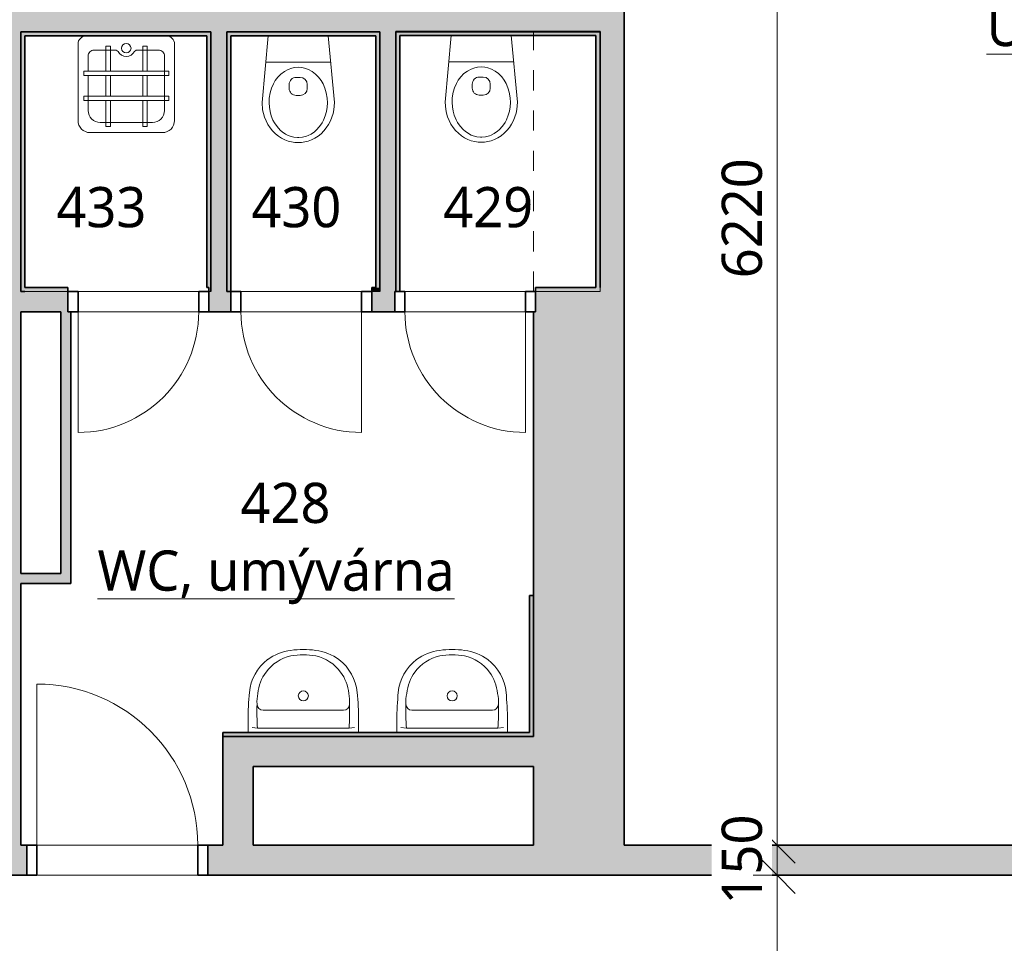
# Model space of a CAD drawing. Header units: metres. Extents: x -1.7 to 41.6, y -3.7 to 18.4.
# Tile 12 of 16: x 26.2 to 31.1, y 7.3 to 11.9. Entities that reach past the tile are written whole.
import ezdxf

# ---------------------------------------------------------------- set-up
doc = ezdxf.new("R2010")
doc.units = ezdxf.units.M
doc.linetypes.add('AV - Cerch_ 1 tecka 4mm', pattern=[0.006, 0.004, -0.001, 0, -0.001])
doc.layers.add('AV-KOTY', color=5, linetype='Continuous', lineweight=13, true_color=0x0000ff)
doc.layers.add('AV-MISTNOSTI', color=5, linetype='Continuous', lineweight=5, true_color=0x0000ff)
for name, color, linetype, lineweight in [('AV-KOTY-100', 7, 'Continuous', 5), ('AV-SRAFY', 7, 'Continuous', 35), ('AV-STAVBA', 7, 'Continuous', 18), ('AV-VYBAVENI', 7, 'Continuous', 18)]:
    doc.layers.add(name, color=color, linetype=linetype, lineweight=lineweight)
doc.styles.add('Trebuchet MS', font='trebuc.ttf', dxfattribs={"height": 0.2})
doc.styles.add('Trebuchet MS_B', font='trebuc.ttf', dxfattribs={"height": 0.2})
doc.dimstyles.new('2_mm_-_O_-_Blue_-_mm_-_zaokrouhlena', dxfattribs={"dimscale": 0.3048, "dimtxt": 0.20619, "dimasz": 0.590551, "dimexe": 0.393701, "dimexo": 0.0625, "dimgap": 0.065617, "dimtad": 1, "dimdec": 0, "dimlfac": 1000, "dimrnd": 10, "dimzin": 0, "dimdsep": 46, "dimtxsty": 'Trebuchet MS', "dimblk1": 'OBLIQUE', "dimblk2": 'OBLIQUE', "dimsah": 1, "dimcen": 0.09, "dimazin": 0, "dimtfac": 1, "dimtdec": 4, "dimtix": 1, "dimtmove": 0, "dimatfit": 3, "dimfxl": 0.984252, "dimfxlon": 1, "dimtvp": 1, "dimtfill": 1, "dimtolj": 1, "dimtzin": 0, "dimarcsym": 2})

# ---------------------------------------------------------------- blocks, each defined once
blk = doc.blocks.new('DO_1-L_Ocel_ - 600x1970_100-934388-4NP')
at = {"layer": 'AV-STAVBA'}
for p, q in [((0.3, 0.65), (0.3, 0.05)), ((-0.3, 0.05), (0.3, 0.05)), ((-0.3, -0.05), (0.3, -0.05))]:
    blk.add_line(p, q, dxfattribs=at)
at = {"layer": 'AV-STAVBA', "linetype": 'AV - Cerch_ 1 tecka 4mm'}
for p, q in [((-0.35, 0.05), (0.35, 0.05)), ((-0.3, 0.05), (0.3, 0.05)), ((-0.35, -0.05), (0.35, -0.05)), ((-0.3, -0.05), (0.3, -0.05))]:
    blk.add_line(p, q, dxfattribs=at)
at = {"layer": 'AV-STAVBA', "lineweight": 35}
for p, q in [((-0.3, 0.05), (-0.35, 0.05)), ((-0.35, 0.05), (-0.35, -0.05)), ((-0.3, -0.05), (-0.3, 0.05)), ((0.35, 0.05), (0.3, 0.05)), ((0.3, 0.05), (0.3, -0.05)), ((0.35, -0.05), (0.35, 0.05)), ((-0.35, -0.05), (-0.3, -0.05)), ((0.3, -0.05), (0.35, -0.05))]:
    blk.add_line(p, q, dxfattribs=at)
at = {"layer": 'AV-STAVBA'}
blk.add_arc((0.3, 0.05), 0.6, 90, 180, dxfattribs=at)
blk = doc.blocks.new('DO_1-P_Ocel_ - 600x1970_100-934197-4NP')
at = {"layer": 'AV-STAVBA'}
for p, q in [((-0.3, 0.65), (-0.3, 0.05)), ((-0.3, 0.05), (0.3, 0.05)), ((-0.3, -0.05), (0.3, -0.05))]:
    blk.add_line(p, q, dxfattribs=at)
at = {"layer": 'AV-STAVBA', "linetype": 'AV - Cerch_ 1 tecka 4mm'}
for p, q in [((-0.35, 0.05), (0.35, 0.05)), ((-0.3, 0.05), (0.3, 0.05)), ((-0.35, -0.05), (0.35, -0.05)), ((-0.3, -0.05), (0.3, -0.05))]:
    blk.add_line(p, q, dxfattribs=at)
at = {"layer": 'AV-STAVBA', "lineweight": 35}
for p, q in [((-0.3, 0.05), (-0.35, 0.05)), ((-0.35, 0.05), (-0.35, -0.05)), ((-0.3, -0.05), (-0.3, 0.05)), ((0.35, 0.05), (0.3, 0.05)), ((0.3, 0.05), (0.3, -0.05)), ((0.35, -0.05), (0.35, 0.05)), ((-0.35, -0.05), (-0.3, -0.05)), ((0.3, -0.05), (0.35, -0.05))]:
    blk.add_line(p, q, dxfattribs=at)
at = {"layer": 'AV-STAVBA'}
blk.add_arc((-0.3, 0.05), 0.6, 0, 90, dxfattribs=at)
blk = doc.blocks.new('DO_1-P_Ocel_ - 800x1970_150-917843-4NP')
at = {"layer": 'AV-STAVBA'}
for p, q in [((-0.4, 0.875), (-0.4, 0.075)), ((-0.4, 0.075), (0.4, 0.075)), ((-0.4, -0.075), (0.4, -0.075))]:
    blk.add_line(p, q, dxfattribs=at)
at = {"layer": 'AV-STAVBA', "linetype": 'AV - Cerch_ 1 tecka 4mm'}
for p, q in [((-0.45, 0.075), (0.45, 0.075)), ((-0.4, 0.075), (0.4, 0.075)), ((-0.45, -0.075), (0.45, -0.075)), ((-0.4, -0.075), (0.4, -0.075))]:
    blk.add_line(p, q, dxfattribs=at)
at = {"layer": 'AV-STAVBA', "lineweight": 35}
for p, q in [((-0.4, 0.075), (-0.45, 0.075)), ((-0.45, 0.075), (-0.45, -0.075)), ((-0.4, -0.075), (-0.4, 0.075)), ((0.45, 0.075), (0.4, 0.075)), ((0.4, 0.075), (0.4, -0.075)), ((0.45, -0.075), (0.45, 0.075)), ((-0.45, -0.075), (-0.4, -0.075)), ((0.4, -0.075), (0.45, -0.075))]:
    blk.add_line(p, q, dxfattribs=at)
at = {"layer": 'AV-STAVBA'}
blk.add_arc((-0.4, 0.075), 0.8, 0, 90, dxfattribs=at)
blk = doc.blocks.new('GM_Nika_obdélníková - 1290x3100-1426547-4NP')
at = {"layer": 'AV-STAVBA', "linetype": 'AV - Cerch_ 1 tecka 4mm'}
blk.add_line((-0.645, 0.225), (0.645, 0.225), dxfattribs=at)
blk = doc.blocks.new('Koncepční umyvadlo - 550x400-1470811-4NP')
at = {"layer": 'AV-VYBAVENI'}
for p, q in [((-0.075, 0.12), (0.125, 0.12)), ((0.125, 0.12), (0.325, 0.12)), ((-0.15, 0.0696), (-0.15, 0.01)), ((0.4, 0.01), (0.4, 0.0696)), ((-0.13, 0.0342), (-0.1027, 0.03)), ((-0.1027, 0.03), (0.3527, 0.03)), ((0.3527, 0.03), (0.38, 0.0342))]:
    blk.add_line(p, q, dxfattribs=at)
blk.add_circle((0.125, 0.191), 0.025, dxfattribs=at)
for centre, radius, start, end in [((0.087, 0.1893), 0.2291, 95.9722, 127.4241), ((0.125, 0.0213), 0.4007, 81.122, 98.878), ((0.125, -0.0054), 0.4007, 81.122, 98.878), ((0.163, 0.1893), 0.2291, 52.5759, 84.0278), ((0.0863, 0.1873), 0.2303, 126.9872, 174.6397), ((0.1108, 0.183), 0.2128, 102.9464, 143.5152), ((0.1392, 0.183), 0.2128, 36.4848, 77.0536), ((0.1637, 0.1873), 0.2303, 5.3603, 53.0128), ((0.1142, 0.1817), 0.2163, 143.7612, 174.2094), ((0.1358, 0.1817), 0.2163, 5.7906, 36.2388), ((1.3731, 0.0627), 1.5231, 174.4928, 179.7382), ((0.092, 0.1621), 0.1973, 167.8887, 183.5287), ((0.158, 0.1621), 0.1973, 356.4713, 12.1113), ((-1.1231, 0.0627), 1.5231, 0.2618, 5.5072), ((1.2179, 0.1148), 1.3234, 178.4771, 183.6753), ((-0.075, 0.15), 0.03, 180, 270), ((0.325, 0.15), 0.03, 270, 360), ((-0.9659, 0.1148), 1.3213, 356.3208, 1.5269)]:
    blk.add_arc(centre, radius, start, end, dxfattribs=at)
blk = doc.blocks.new('Koncepční Výlevka - 480x480-1479807-4NP')
at = {"layer": 'AV-VYBAVENI'}
for p, q in [((-0.055, 0.49), (0.3052, 0.49)), ((0.0209, 0.4593), (0.0436, 0.4593)), ((0.0209, 0.33), (0.0209, 0.4593)), ((0.0436, 0.4593), (0.0436, 0.33)), ((0.2043, 0.4593), (0.2271, 0.4593)), ((0.2043, 0.33), (0.2043, 0.4593)), ((0.2271, 0.4593), (0.2271, 0.33)), ((-0.115, 0.05), (-0.115, 0.4302)), ((-0.005, 0.44), (0.2552, 0.44)), ((0.365, 0.43), (0.365, 0.0502)), ((-0.065, 0.11), (-0.065, 0.3801)), ((0.315, 0.3801), (0.315, 0.2064)), ((-0.0872, 0.33), (0.3365, 0.33)), ((-0.0872, 0.3087), (-0.0872, 0.33)), ((0.3365, 0.3087), (-0.0872, 0.3087)), ((0.0209, 0.2064), (0.0209, 0.3087)), ((0.0436, 0.3087), (0.0436, 0.2064)), ((0.2043, 0.2064), (0.2043, 0.3087)), ((0.2271, 0.3087), (0.2271, 0.2064)), ((0.3365, 0.33), (0.3365, 0.3087)), ((-0.0872, 0.2064), (0.3365, 0.2064)), ((-0.0872, 0.1851), (-0.0872, 0.2064)), ((0.3365, 0.2064), (0.3365, 0.1851)), ((0.3365, 0.1851), (-0.0872, 0.1851)), ((0.0209, 0.0601), (0.0209, 0.1851)), ((0.0436, 0.1851), (0.0436, 0.0601)), ((0.2043, 0.0601), (0.2043, 0.1851)), ((0.2271, 0.1851), (0.2271, 0.0601)), ((0.315, 0.1851), (0.315, 0.1101)), ((-0.035, 0.08), (0.0752, 0.08)), ((0.0436, 0.0601), (0.0209, 0.0601)), ((0.0752, 0.08), (0.0846, 0.0864)), ((0.1654, 0.0864), (0.1748, 0.08)), ((0.1748, 0.08), (0.285, 0.08)), ((0.2271, 0.0601), (0.2043, 0.0601))]:
    blk.add_line(p, q, dxfattribs=at)
blk.add_circle((0.125, 0.0707), 0.0234, dxfattribs=at)
for centre, radius, start, end in [((-0.055, 0.43), 0.06, 90, 179.8089), ((0.305, 0.43), 0.06, 0, 89.814), ((-0.005, 0.38), 0.06, 90, 179.8704), ((0.255, 0.38), 0.06, 0.0969, 89.8146), ((-0.035, 0.11), 0.03, 180, 270.0785), ((0.125, 0.0659), 0.0453, 26.8261, 153.1739), ((0.285, 0.11), 0.03, 270, 0.1474), ((-0.075, 0.05), 0.04, 180, 270), ((0.325, 0.05), 0.04, 270, 0.2341)]:
    blk.add_arc(centre, radius, start, end, dxfattribs=at)
blk = doc.blocks.new('Koncepční WC - WC NADRZ-1470814-4NP')
at = {"layer": 'AV-VYBAVENI', "lineweight": 13}
for p, q in [((0.1042, 0.5392), (0.0876, 0.5367)), ((0.1203, 0.54), (0.1042, 0.5392)), ((0.1365, 0.5392), (0.1203, 0.54)), ((0.1531, 0.5367), (0.1365, 0.5392)), ((0.0069, 0.4953), (-0.007, 0.4814)), ((0.0218, 0.5074), (0.0069, 0.4953)), ((0.0377, 0.5177), (0.0218, 0.5074)), ((0.0541, 0.526), (0.0377, 0.5177)), ((0.0564, 0.4971), (0.0398, 0.4856)), ((0.0708, 0.5323), (0.0541, 0.526)), ((0.0707, 0.5044), (0.0564, 0.4971)), ((0.0799, 0.5081), (0.0707, 0.5044)), ((0.0876, 0.5367), (0.0708, 0.5323)), ((0.0987, 0.513), (0.0799, 0.5081)), ((0.117, 0.515), (0.0987, 0.513)), ((0.1203, 0.515), (0.117, 0.515)), ((0.1237, 0.515), (0.1203, 0.515)), ((0.142, 0.513), (0.1237, 0.515)), ((0.1607, 0.5081), (0.142, 0.513)), ((0.1699, 0.5323), (0.1531, 0.5367)), ((0.1699, 0.5044), (0.1607, 0.5081)), ((0.1866, 0.526), (0.1699, 0.5323)), ((0.1842, 0.4971), (0.1699, 0.5044)), ((0.2008, 0.4856), (0.1842, 0.4971)), ((0.203, 0.5177), (0.1866, 0.526)), ((0.2188, 0.5074), (0.203, 0.5177)), ((0.2338, 0.4953), (0.2188, 0.5074)), ((0.2476, 0.4814), (0.2338, 0.4953)), ((-0.0303, 0.4494), (-0.0396, 0.4319)), ((-0.0194, 0.4661), (-0.0303, 0.4494)), ((-0.007, 0.4814), (-0.0194, 0.4661)), ((0.0018, 0.4409), (-0.0051, 0.4278)), ((0.0148, 0.4601), (0.0018, 0.4409)), ((0.0314, 0.4782), (0.0148, 0.4601)), ((0.0398, 0.4856), (0.0314, 0.4782)), ((0.2093, 0.4782), (0.2008, 0.4856)), ((0.2258, 0.4601), (0.2093, 0.4782)), ((0.2388, 0.4409), (0.2258, 0.4601)), ((0.2458, 0.4278), (0.2388, 0.4409)), ((0.2601, 0.4661), (0.2476, 0.4814)), ((0.271, 0.4494), (0.2601, 0.4661)), ((0.2802, 0.4319), (0.271, 0.4494)), ((-0.0527, 0.395), (-0.0567, 0.3764)), ((-0.047, 0.4136), (-0.0527, 0.395)), ((-0.0396, 0.4319), (-0.047, 0.4136)), ((-0.0139, 0.4061), (-0.0197, 0.3855)), ((-0.0051, 0.4278), (-0.0139, 0.4061)), ((0.2546, 0.4061), (0.2458, 0.4278)), ((0.2603, 0.3855), (0.2546, 0.4061)), ((0.2877, 0.4136), (0.2802, 0.4319)), ((0.2934, 0.395), (0.2877, 0.4136)), ((0.2973, 0.3764), (0.2934, 0.395)), ((-0.0567, 0.3764), (-0.0597, 0.34)), ((-0.0233, 0.3644), (-0.0247, 0.342)), ((-0.0197, 0.3855), (-0.0233, 0.3644)), ((0.2639, 0.3644), (0.2603, 0.3855)), ((0.2653, 0.342), (0.2639, 0.3644)), ((0.3003, 0.34), (0.2973, 0.3764)), ((-0.0597, 0.34), (-0.0288, 0.01)), ((-0.0247, 0.342), (-0.0237, 0.3197)), ((-0.0237, 0.3197), (-0.019, 0.2916)), ((0.1103, 0.3054), (0.1203, 0.3054)), ((0.1203, 0.3054), (0.1303, 0.3054)), ((0.2597, 0.2916), (0.2644, 0.3197)), ((0.2644, 0.3197), (0.2653, 0.342)), ((0.2695, 0.01), (0.3003, 0.34)), ((-0.019, 0.2916), (-0.0125, 0.2698)), ((-0.0125, 0.2698), (-0.0032, 0.2484)), ((-0.0032, 0.2484), (0.0063, 0.2319)), ((0.0753, 0.2508), (0.0753, 0.2704)), ((0.1653, 0.2508), (0.1653, 0.2704)), ((0.2344, 0.2319), (0.2439, 0.2484)), ((0.2439, 0.2484), (0.2532, 0.2698)), ((0.2532, 0.2698), (0.2597, 0.2916)), ((0.0063, 0.2319), (0.0188, 0.2151)), ((0.0188, 0.2151), (0.0344, 0.199)), ((0.0344, 0.199), (0.0515, 0.1859)), ((0.1203, 0.2158), (0.1103, 0.2158)), ((0.1303, 0.2158), (0.1203, 0.2158)), ((0.1891, 0.1859), (0.2063, 0.199)), ((0.2063, 0.199), (0.2219, 0.2151)), ((0.2219, 0.2151), (0.2344, 0.2319)), ((0.0515, 0.1859), (0.0699, 0.1759)), ((0.0699, 0.1759), (0.0885, 0.1693)), ((0.0885, 0.1693), (0.102, 0.1664)), ((0.102, 0.1664), (0.1203, 0.165)), ((0.1203, 0.165), (0.1387, 0.1664)), ((0.1387, 0.1664), (0.1521, 0.1693)), ((0.1521, 0.1693), (0.1708, 0.1759)), ((0.1708, 0.1759), (0.1891, 0.1859)), ((-0.0409, 0.1398), (0.1203, 0.1398)), ((0.1203, 0.1398), (0.2816, 0.1398))]:
    blk.add_line(p, q, dxfattribs=at)
for centre, start, end in [((0.1103, 0.2704), 90, 180), ((0.1303, 0.2704), 360, 90), ((0.1103, 0.2508), 180, 270), ((0.1303, 0.2508), 270, 0)]:
    blk.add_arc(centre, 0.035, start, end, dxfattribs=at)
blk = doc.blocks.new('DIMBLOCK82-4NP')
at = {"layer": 'AV-KOTY-100', "color": 5, "true_color": 0x0000ff}
for p, q in [((30.0058, 14.0482), (29.9158, 14.1382)), ((30.0058, 14.0482), (29.8858, 14.0482)), ((30.0058, 14.0482), (30.0058, 7.8282)), ((30.0058, 14.0482), (30.0958, 13.9582)), ((30.0058, 14.0482), (30.3058, 14.0482)), ((30.0058, 7.8282), (29.9158, 7.9182)), ((30.0058, 7.8282), (29.8858, 7.8282)), ((30.0058, 7.8282), (30.0958, 7.7382)), ((30.0058, 7.8282), (30.3058, 7.8282))]:
    blk.add_line(p, q, dxfattribs=at)
at = {"layer": 'AV-KOTY-100', "color": 0, "insert": (29.7299, 10.6446), "char_height": 0.2, "width": 0.704541, "attachment_point": 1, "rotation": 90, "line_spacing_factor": 1.048425, "style": 'Trebuchet MS', "bg_fill": 3, "box_fill_scale": 1.25, "bg_fill_color": 256, "bg_fill_true_color": 13158600, "bg_fill_transparency": 0}
blk.add_mtext('6220', dxfattribs=at)
blk = doc.blocks.new('_Oblique')
at = {"color": 0, "linetype": 'ByBlock', "lineweight": -2}
blk.add_line((-0.5, -0.5), (0.5, 0.5), dxfattribs=at)
blk = doc.blocks.new('DIMBLOCK83-4NP')
at = {"layer": 'AV-KOTY-100', "color": 5, "true_color": 0x0000ff}
for p, q in [((30.0058, 7.8282), (29.9158, 7.9182)), ((30.0058, 7.8282), (29.8858, 7.8282)), ((30.0058, 7.8282), (30.0058, 7.6782)), ((30.0058, 7.8282), (30.0958, 7.7382)), ((30.0058, 7.8282), (30.3058, 7.8282)), ((30.0058, 7.6782), (29.9158, 7.7682)), ((30.0058, 7.6782), (29.8858, 7.6782)), ((30.0058, 7.6782), (30.0958, 7.5882)), ((30.0058, 7.6782), (30.3058, 7.6782))]:
    blk.add_line(p, q, dxfattribs=at)
at = {"layer": 'AV-KOTY-100', "color": 0, "insert": (29.7299, 7.533), "char_height": 0.2, "width": 0.528406, "attachment_point": 1, "rotation": 90, "line_spacing_factor": 1.048425, "style": 'Trebuchet MS', "bg_fill": 3, "box_fill_scale": 1.25, "bg_fill_color": 256, "bg_fill_true_color": 13158600, "bg_fill_transparency": 0}
blk.add_mtext('150', dxfattribs=at)
blk = doc.blocks.new('DIMBLOCK84-4NP')
at = {"layer": 'AV-KOTY-100', "color": 5, "true_color": 0x0000ff}
for p, q in [((30.0058, 7.6782), (29.9158, 7.7682)), ((30.0058, 7.6782), (29.8858, 7.6782)), ((30.0058, 7.6782), (30.0058, 5.7482)), ((30.0058, 7.6782), (30.0958, 7.5882)), ((30.0058, 7.6782), (30.3058, 7.6782)), ((30.0058, 5.7482), (29.9158, 5.8382)), ((30.0058, 5.7482), (29.8858, 5.7482)), ((30.0058, 5.7482), (30.0958, 5.6582)), ((30.0058, 5.7482), (30.3058, 5.7482))]:
    blk.add_line(p, q, dxfattribs=at)
at = {"layer": 'AV-KOTY-100', "color": 0, "insert": (29.7299, 6.4196), "char_height": 0.2, "width": 0.704541, "attachment_point": 1, "rotation": 90, "line_spacing_factor": 1.048425, "style": 'Trebuchet MS', "bg_fill": 3, "box_fill_scale": 1.25, "bg_fill_color": 256, "bg_fill_true_color": 13158600, "bg_fill_transparency": 0}
blk.add_mtext('1930', dxfattribs=at)

msp = doc.modelspace()

# ---------------------------------------------------------------- hatches: boundary and pattern name
at = {"layer": 'AV-SRAFY'}
for points in [[(26.2448, 7.8282), (26.2448, 13.9982), (26.1448, 13.9982), (26.1448, 7.8282)], [(28.7948, 7.8282), (29.2448, 7.8282), (29.2448, 13.1682), (28.7948, 13.1682), (28.7948, 11.8682), (29.1248, 11.8682), (29.1248, 10.5782), (28.8048, 10.5782), (28.8048, 10.4782), (28.7948, 10.4782), (28.7948, 8.2182)]]:
    msp.add_hatch(color=256, dxfattribs=at).paths.add_polyline_path(points)
at = {"layer": 'AV-SRAFY', "lineweight": 18}
for points in [[(28.2548, 11.8682), (28.7948, 11.8682), (28.7948, 11.9882), (26.2448, 11.9882), (26.2448, 11.8682), (28.2257, 11.8682)], [(26.2448, 11.8482), (27.1698, 11.8482), (27.1698, 11.8682), (26.2448, 11.8682)], [(26.2648, 10.5782), (26.2648, 11.8482), (26.2448, 11.8482), (26.2448, 10.5782)], [(27.1898, 10.5982), (27.1898, 11.8682), (27.1698, 11.8682), (27.1698, 10.5982), (27.1798, 10.5982)], [(27.1898, 10.5782), (27.2698, 10.5782), (27.2698, 11.8682), (27.1898, 11.8682), (27.1898, 11.6235)], [(27.2698, 11.8482), (28.0098, 11.8482), (28.0098, 11.8682), (27.2698, 11.8682)], [(27.2698, 10.5782), (27.2898, 10.5782), (27.2898, 11.8482), (27.2698, 11.8482), (27.2698, 11.6235)], [(28.0098, 10.5982), (28.0298, 10.5982), (28.0298, 11.8682), (28.0098, 11.8682), (28.0098, 11.6235)], [(28.1048, 10.5782), (28.1098, 10.5782), (28.1098, 11.8682), (28.0298, 11.8682), (28.0298, 10.5782)], [(28.1098, 11.8501), (29.1048, 11.8501), (29.1048, 11.8701), (28.1098, 11.8701)], [(28.1098, 10.5782), (28.1298, 10.5782), (28.1298, 11.8501), (28.1098, 11.8501), (28.1098, 11.6235)], [(29.1248, 10.5982), (29.1248, 11.8701), (29.1048, 11.8701), (29.1048, 10.5982)], [(27.9898, 10.5782), (28.0298, 10.5782), (28.0298, 10.5982), (27.9898, 10.5982)], [(29.1248, 10.5782), (29.1248, 10.5982), (28.8048, 10.5982), (28.8048, 10.5782)], [(26.4948, 9.1782), (26.4948, 10.4782), (26.4448, 10.4782), (26.4448, 9.1782)], [(26.4948, 9.1282), (26.4948, 9.1782), (26.2448, 9.1782), (26.2448, 9.1282)], [(28.7748, 8.3882), (28.7948, 8.3882), (28.7948, 9.0682), (28.7748, 9.0682)], [(28.7948, 8.3682), (28.7948, 8.3882), (27.2498, 8.3882), (27.2498, 8.3682), (28.2257, 8.3682)], [(27.3998, 7.8282), (27.3998, 8.3682), (27.2498, 8.3682), (27.2498, 7.8282)], [(28.7948, 8.2182), (28.7948, 8.3682), (27.3998, 8.3682), (27.3998, 8.2182), (28.2257, 8.2182)]]:
    msp.add_hatch(color=256, dxfattribs=at).paths.add_polyline_path(points)
h = msp.add_hatch(color=256, dxfattribs=at)
h.paths.add_polyline_path([(26.4448, 10.4782), (26.4798, 10.4782), (26.4798, 10.5782), (26.2448, 10.5782), (26.2448, 10.4782)])
h.paths.add_polyline_path([(28.1048, 10.4782), (28.1048, 10.5782), (27.9898, 10.5782), (27.9898, 10.4782)])
h.paths.add_polyline_path([(27.1798, 10.4782), (27.2898, 10.4782), (27.2898, 10.5782), (27.1798, 10.5782), (27.1798, 10.5367)])
h = msp.add_hatch(color=256, dxfattribs=at)
h.paths.add_polyline_path([(27.1898, 10.5782), (27.1898, 10.5982), (27.1798, 10.5982), (27.1798, 10.5782)])
h.paths.add_polyline_path([(26.2648, 10.5782), (26.4798, 10.5782), (26.4798, 10.5982), (26.2648, 10.5982)])
h = msp.add_hatch(color=256, dxfattribs=at)
h.paths.add_polyline_path([(39.1848, 7.6782), (39.1848, 7.8282), (35.5874, 7.8282), (35.5874, 7.6782), (39.147, 7.6782)])
h.paths.add_polyline_path([(34.4848, 7.6782), (34.6874, 7.6782), (34.6874, 7.8282), (32.8848, 7.8282), (32.8848, 7.6782), (34.1848, 7.6782)])
h.paths.add_polyline_path([(31.9848, 7.6782), (31.9848, 7.8282), (27.1748, 7.8282), (27.1748, 7.6782), (30.4099, 7.6782)])
h.paths.add_polyline_path([(26.0414, 7.6782), (26.2748, 7.6782), (26.2748, 7.8282), (24.3048, 7.8282), (24.3048, 7.6782)])
h.paths.add_polyline_path([(17.5298, 7.6782), (18.1598, 7.6782), (18.1598, 7.8282), (17.5298, 7.8282)])
h.paths.add_polyline_path([(23.4048, 7.6782), (23.4048, 7.8282), (19.7098, 7.8282), (19.7098, 7.6782), (21.6729, 7.6782)])

# ---------------------------------------------------------------- linework, layer by layer
at = {"layer": 'AV-STAVBA', "lineweight": 35}
for p, q in [((29.2448, 7.8282), (29.2448, 13.1682)), ((26.2448, 10.5782), (26.2448, 11.8682)), ((26.2448, 11.8682), (27.1898, 11.8682)), ((26.2648, 11.8482), (27.1698, 11.8482)), ((26.2648, 10.5982), (26.2648, 11.8482)), ((27.1698, 11.8482), (27.1698, 10.5982)), ((27.1898, 11.8682), (27.1898, 10.5782)), ((27.2698, 11.8682), (28.0298, 11.8682)), ((27.2698, 10.5782), (27.2698, 11.8682)), ((27.2898, 11.8482), (28.0098, 11.8482)), ((27.2898, 10.4782), (27.2898, 11.8482)), ((28.0098, 11.8482), (28.0098, 10.5982)), ((28.0298, 11.8682), (28.0298, 10.5782)), ((29.1248, 11.8701), (28.1098, 11.8701)), ((28.1098, 11.8701), (28.1098, 10.5782)), ((28.1098, 11.8682), (29.1248, 11.8682)), ((28.1298, 11.8501), (29.1048, 11.8501)), ((28.1298, 10.5782), (28.1298, 11.8501)), ((29.1048, 11.8501), (29.1048, 10.5982)), ((29.1248, 10.5982), (29.1248, 11.8701)), ((26.2648, 10.5782), (26.2448, 10.5782)), ((26.4798, 10.5982), (26.2648, 10.5982)), ((26.4798, 10.4782), (26.4798, 10.5982)), ((27.1698, 10.5982), (27.1798, 10.5982)), ((27.1798, 10.5982), (27.1798, 10.4782)), ((27.2898, 10.5782), (27.2698, 10.5782)), ((27.9898, 10.5982), (27.9898, 10.4782)), ((28.0098, 10.5982), (27.9898, 10.5982)), ((28.1048, 10.4782), (28.1048, 10.5782)), ((28.1048, 10.5782), (28.1298, 10.5782)), ((28.8048, 10.4782), (28.8048, 10.5982)), ((29.1048, 10.5982), (28.8048, 10.5982)), ((26.2448, 9.1782), (26.2448, 10.4782)), ((26.2448, 10.4782), (26.4448, 10.4782)), ((26.4448, 10.4782), (26.4448, 9.1782)), ((26.4948, 10.4782), (26.4798, 10.4782)), ((26.4948, 9.1282), (26.4948, 10.4782)), ((27.1798, 10.4782), (27.2898, 10.4782)), ((27.9898, 10.4782), (28.1048, 10.4782)), ((28.7948, 10.4782), (28.8048, 10.4782)), ((28.7948, 8.3682), (28.7948, 10.4782)), ((26.4448, 9.1782), (26.2448, 9.1782)), ((26.2448, 7.8282), (26.2448, 9.1282)), ((26.2448, 9.1282), (26.4948, 9.1282)), ((28.7948, 9.0682), (28.7748, 9.0682)), ((28.7748, 9.0682), (28.7748, 8.3882)), ((27.2498, 8.3882), (27.2498, 7.8282)), ((28.7748, 8.3882), (27.2498, 8.3882)), ((28.7948, 8.3682), (27.2498, 8.3682)), ((27.3998, 7.8282), (27.3998, 8.2182)), ((27.3998, 8.2182), (28.7948, 8.2182)), ((28.7948, 8.2182), (28.7948, 7.8282)), ((26.2748, 7.8282), (26.2448, 7.8282)), ((26.2748, 7.6782), (26.2748, 7.8282)), ((27.2498, 7.8282), (27.1748, 7.8282)), ((27.1748, 7.8282), (27.1748, 7.6782)), ((28.7948, 7.8282), (27.3998, 7.8282)), ((31.3048, 7.8282), (29.2448, 7.8282)), ((24.3048, 7.6782), (26.2748, 7.6782)), ((27.1748, 7.6782), (31.9848, 7.6782))]:
    msp.add_line(p, q, dxfattribs=at)
at = {"layer": 'AV-STAVBA'}
for p, q in [((26.4798, 10.5782), (26.2648, 10.5782)), ((26.5298, 10.5782), (27.1298, 10.5782)), ((27.1898, 10.5782), (27.1798, 10.5782)), ((27.3398, 10.5782), (27.9398, 10.5782)), ((28.0298, 10.5782), (27.9898, 10.5782)), ((28.1548, 10.5782), (28.7548, 10.5782)), ((29.1248, 10.5782), (28.8048, 10.5782)), ((29.1248, 10.5982), (29.1248, 10.5782)), ((27.1298, 10.4782), (26.5298, 10.4782)), ((27.9398, 10.4782), (27.3398, 10.4782)), ((28.7548, 10.4782), (28.1548, 10.4782)), ((26.3248, 7.8282), (27.1248, 7.8282)), ((27.1248, 7.6782), (26.3248, 7.6782))]:
    msp.add_line(p, q, dxfattribs=at)

# ---------------------------------------------------------------- block references
for name, p, rotation in [('GM_Nika_obdélníková - 1290x3100-1426547-4NP', (29.0198, 11.2232), 89.99999999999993), ('DO_1-L_Ocel_ - 600x1970_100-934388-4NP', (26.8298, 10.5282), 180), ('DO_1-P_Ocel_ - 600x1970_100-934197-4NP', (27.6398, 10.5282), 180), ('DO_1-P_Ocel_ - 600x1970_100-934197-4NP', (28.4548, 10.5282), 180)]:
    msp.add_blockref(name, p, dxfattribs=dict(at, rotation=rotation))
msp.add_blockref('DO_1-P_Ocel_ - 800x1970_150-917843-4NP', (26.7248, 7.7532), dxfattribs=at)
at = {"layer": 'AV-VYBAVENI', "rotation": 180}
for name, p in [('Koncepční Výlevka - 480x480-1479807-4NP', (26.8948, 11.8582)), ('Koncepční WC - WC NADRZ-1470814-4NP', (27.7448, 11.8582)), ('Koncepční WC - WC NADRZ-1470814-4NP', (28.6548, 11.8601))]:
    msp.add_blockref(name, p, dxfattribs=at)
at = {"layer": 'AV-VYBAVENI'}
for p in [(27.5248, 8.3782), (28.2648, 8.3782)]:
    msp.add_blockref('Koncepční umyvadlo - 550x400-1470811-4NP', p, dxfattribs=at)

# ---------------------------------------------------------------- texts
at = {"layer": 'AV-MISTNOSTI', "char_height": 0.2, "attachment_point": 1, "style": 'Trebuchet MS_B'}
for s, insert, width in [('\\LUbytovna', (31.0465, 11.9979), 1.515189), ('433', (26.4223, 11.0979), 0.601266), ('430', (27.3918, 11.0979), 0.601266), ('429', (28.3458, 11.0979), 0.601266), ('428', (27.3378, 9.6282), 0.601266), ('\\LWC, umývárna', (26.6268, 9.292), 2.324894)]:
    msp.add_mtext(s, dxfattribs=dict(at, insert=insert, width=width))

# ---------------------------------------------------------------- next in the draw order: dimensions: what is measured, and where the dimension line sits
at = {"layer": 'AV-KOTY', "lineweight": 5}
dim = msp.add_linear_dim(base=(30.0058, 7.8282), p1=(30.3058, 14.0482), p2=(30.3058, 7.8282), angle=90, dimstyle='2_mm_-_O_-_Blue_-_mm_-_zaokrouhlena', override={"dimpost": '<>', "dimfxl": 6.22}, dxfattribs=at)
dim.commit()
dim.dimension.update_dxf_attribs({"geometry": 'DIMBLOCK82-4NP', "text_midpoint": (29.8837, 10.9382)})

# ---------------------------------------------------------------- next in the draw order: dimensions: what is measured, and where the dimension line sits
dim = msp.add_linear_dim(base=(30.0058, 7.6782), p1=(30.3058, 7.8282), p2=(30.3058, 7.6782), angle=90, dimstyle='2_mm_-_O_-_Blue_-_mm_-_zaokrouhlena', override={"dimpost": '<>', "dimfxl": 0.15}, dxfattribs=at)
dim.commit()
dim.dimension.update_dxf_attribs({"geometry": 'DIMBLOCK83-4NP', "text_midpoint": (29.884, 7.7532)})

# ---------------------------------------------------------------- next in the draw order: dimensions: what is measured, and where the dimension line sits
dim = msp.add_linear_dim(base=(30.0058, 5.7482), p1=(30.3058, 7.6782), p2=(30.3058, 5.7482), angle=90, dimstyle='2_mm_-_O_-_Blue_-_mm_-_zaokrouhlena', override={"dimpost": '<>', "dimfxl": 1.93}, dxfattribs=at)
dim.commit()
dim.dimension.update_dxf_attribs({"geometry": 'DIMBLOCK84-4NP', "text_midpoint": (29.8837, 6.7132)})

doc.saveas('drawing.dxf')
